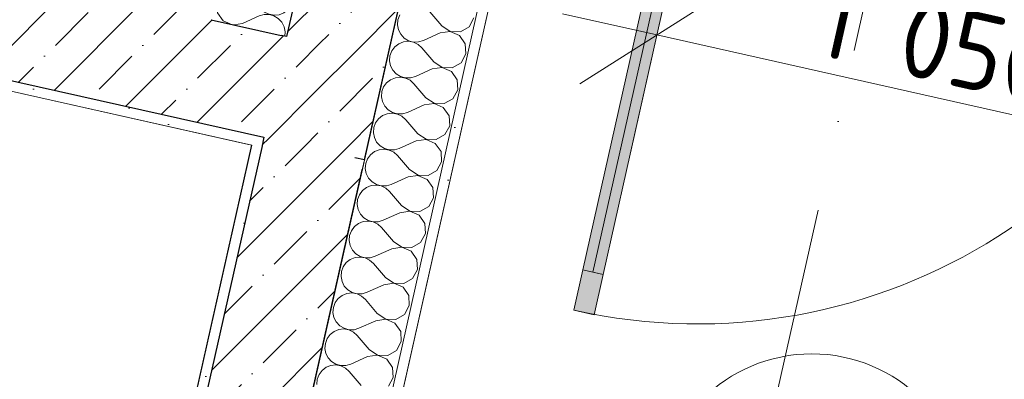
# Model space of a CAD drawing. Header units: millimetres. Extents: x -7145539 to 8272368, y 6117771 to 6337028.
# Tile 202 of 213: x -6866943 to -6865034, y 6149879 to 6150576. Entities that reach past the tile are written whole.
import ezdxf
from ezdxf.enums import TextEntityAlignment as Align

# ---------------------------------------------------------------- set-up
doc = ezdxf.new("R2010")
doc.units = ezdxf.units.MM
doc.header["$MEASUREMENT"] = 0
doc.linetypes.add('Штрихпунктирная', pattern=[670.277762, 352.777767, -176.388884, 0, -141.111112])
for name, color, linetype in [('S - квартира_помещение.АР', 7, 'Continuous'), ('S - МОП.АР', 7, 'Continuous'), ('АР-Стены_внешние_.АР', 7, 'Continuous'), ('АР-Стены_внутренние_пилоны.АР', 7, 'Continuous'), ('АР-Чертеж-Оси_Осевые размеры.АР', 7, 'Continuous'), ('АР-Чертеж-Размеры.АР', 7, 'Continuous')]:
    doc.layers.add(name, color=color, linetype=linetype)
for name, color, linetype, lineweight in [('АР-Стены_внешние_.АР_Ном._пера__1', 7, 'Continuous', 30), ('АР-Стены_внутренние_пилоны.АР_Ном._пера__1', 7, 'Continuous', 15), ('АР-Чертеж-Оси_Осевые размеры.АР_Ном._пера__120', 7, 'Continuous', 0), ('АР-Чертеж-Размеры.АР_Ном._пера__1', 7, 'Continuous', 0), ('Двери Archicad_Ном._пера__120', 7, 'Continuous', 0), ('Паспорта Зон Archicad_Ном._пера__1', 7, 'Continuous', 0)]:
    doc.layers.add(name, color=color, linetype=linetype, lineweight=lineweight)
doc.styles.add('РЎР“Р•РќР•Р\xa0Р\x98Р\xa0_РЎРўР\x98Р›Р¬_1', font='txt')
doc.styles.add('РЎР“Р•РќР•Р\xa0Р\x98Р\xa0_РЎРўР\x98Р›Р¬_2', font='GOTHIC.TTF')
doc.styles.add('РЎР“Р•РќР•Р\xa0Р\x98Р\xa0_РЎРўР\x98Р›Р¬_6', font='GOST_Common.ttf')
doc.dimstyles.new('СГЕНЕРИР_СТИЛЬ__12', dxfattribs={"dimtxt": 150, "dimasz": 142.5, "dimexe": 0.18, "dimexo": 0.0625, "dimgap": 0, "dimtad": 1, "dimdec": 0, "dimzin": 0, "dimdsep": 46, "dimtxsty": 'РЎР“Р•РќР•Р\xa0Р\x98Р\xa0_РЎРўР\x98Р›Р¬_6', "dimblk": 'ARROWHEAD_6', "dimblk1": 'ARROWHEAD_6', "dimblk2": 'ARROWHEAD_6', "dimcen": 0.09, "dimse1": 1, "dimse2": 1, "dimclrd": 7, "dimclre": 7, "dimclrt": 7, "dimazin": 0, "dimtfac": 1, "dimtdec": 4, "dimtmove": 0, "dimatfit": 3, "dimfxl": 1, "dimtolj": 1, "dimtzin": 0, "dimarcsym": 0})
doc.dimstyles.new('СГЕНЕРИР_СТИЛЬ__5', dxfattribs={"dimtxt": 150, "dimasz": 237.5, "dimexe": 0.18, "dimexo": 0.0625, "dimgap": 0, "dimtad": 1, "dimdec": 0, "dimzin": 0, "dimdsep": 46, "dimtxsty": 'РЎР“Р•РќР•Р\xa0Р\x98Р\xa0_РЎРўР\x98Р›Р¬_6', "dimblk": 'ARROWHEAD_6', "dimblk1": 'ARROWHEAD_6', "dimblk2": 'ARROWHEAD_6', "dimcen": 0.09, "dimse1": 1, "dimse2": 1, "dimclrd": 7, "dimclre": 7, "dimclrt": 7, "dimazin": 0, "dimtfac": 1, "dimtdec": 4, "dimtmove": 0, "dimatfit": 3, "dimfxl": 1, "dimtolj": 1, "dimtzin": 0, "dimarcsym": 0})
pattern_1 = [(45, (-6256761.35, 6562677.8), (-84.852814, 84.852814), []), (45, (-6256803.77, 6562720.22), (-84.852814, 84.852814), [90, -30, 0, -30])]
pattern_2 = [(45, (-6256761.35, 6563027.8), (-111.369318, 111.369318), [0, -105, 0, -157.5]), (110, (-6256411.35, 6563027.8), (148.001588, 53.868173), [0, -77, 0, -133])]

# ---------------------------------------------------------------- blocks, each defined once
blk = doc.blocks.new('Лестница_1_62_1', base_point=(-6865407.2, 6149628.6))
at = {"layer": 'Паспорта Зон Archicad_Ном._пера__1', "color": 7, "linetype": 'Continuous', "lineweight": 0}
blk.add_circle((-6865407.2, 6149628.6), 300, dxfattribs=at)
at = {"layer": 'Паспорта Зон Archicad_Ном._пера__1', "color": 7, "lineweight": 0, "style": 'РЎР“Р•РќР•Р\xa0Р\x98Р\xa0_РЎРўР\x98Р›Р¬_1'}
blk.add_attdef('ROOM_NUMBER', text='', height=250, rotation=347.3411, dxfattribs=at).set_placement((-6865407.2, 6149615.8), align=Align.MIDDLE_CENTER)
blk = doc.blocks.new('Стена_213_1', base_point=(-6866372.1, 6150326.4))
at = {"layer": 'АР-Стены_внутренние_пилоны.АР', "linetype": 'Continuous', "lineweight": 0, "true_color": 0x000000}
h = blk.add_hatch(dxfattribs=at)
h.set_pattern_fill('ШТУКАТУРКА__ГИПС_01_0001', color=18, style=0, pattern_type=2)
h.set_pattern_definition(pattern_2)
h.paths.add_polyline_path([(-6866493.6, 6150333.2), (-6866939.6, 6148347.4), (-6866916.1, 6148360.8), (-6866474.1, 6150328.8)])
h = blk.add_hatch(dxfattribs=at)
h.set_pattern_fill('ЖЕЛЕЗОБЕТОН__PROJECT__0001', color=18, style=0, pattern_type=2)
h.set_pattern_definition(pattern_1)
h.paths.add_polyline_path([(-6866469.7, 6150348.3), (-6866474.1, 6150328.8), (-6866279, 6150285), (-6866293.3, 6150308.7)])
h = blk.add_hatch(dxfattribs=at)
h.set_pattern_fill('ЖЕЛЕЗОБЕТОН__PROJECT__0001', color=18, style=0, pattern_type=2)
h.set_pattern_definition(pattern_1)
h.paths.add_polyline_path([(-6866474.1, 6150328.8), (-6866876.3, 6148538.2), (-6866681.1, 6148494.3), (-6866279, 6150285)])
at = {"layer": 'АР-Стены_внешние_.АР_Ном._пера__1', "color": 7, "linetype": 'Continuous', "lineweight": 30}
blk.add_line((-6866469.7, 6150348.3), (-6866474.1, 6150328.8), dxfattribs=at)
blk.add_point((-6866279, 6150285), dxfattribs=at)
at = {"layer": 'АР-Стены_внутренние_пилоны.АР_Ном._пера__1', "color": 7, "linetype": 'Continuous', "lineweight": 30}
blk.add_line((-6866474.1, 6150328.8), (-6866876.3, 6148538.2), dxfattribs=at)
at = {"layer": 'АР-Стены_внутренние_пилоны.АР_Ном._пера__1', "color": 7, "linetype": 'Continuous', "lineweight": 0, "flags": 128}
blk.add_lwpolyline([(-6866493.6, 6150333.2), (-6866939.6, 6148347.4)], dxfattribs=at)
at = {"layer": 'АР-Стены_внутренние_пилоны.АР_Ном._пера__1', "color": 7, "linetype": 'Continuous', "lineweight": 30, "flags": 128}
blk.add_lwpolyline([(-6866681.1, 6148494.3), (-6866279, 6150285)], dxfattribs=at)
blk = doc.blocks.new('*X865', base_point=(-6256761.3, 6562677.8))
at = {"layer": 'АР-Стены_внешние_.АР_Ном._пера__1', "color": 7, "linetype": 'Continuous', "lineweight": 0}
for p, q in [((-6866536.2, 6150696.2), (-6866545.5, 6150679)), ((-6866529.4, 6150700.1), (-6866536.2, 6150696.2)), ((-6866545.5, 6150679), (-6866544.4, 6150659.5)), ((-6866544.4, 6150659.5), (-6866533.3, 6150643.5)), ((-6866534.9, 6150636.2), (-6866551.8, 6150626.5)), ((-6866515.4, 6150635.5), (-6866534.9, 6150636.2)), ((-6866533.3, 6150643.5), (-6866515.3, 6150635.8)), ((-6866515.3, 6150635.8), (-6866496, 6150638.6)), ((-6866496, 6150638.6), (-6866493.1, 6150640)), ((-6866551.8, 6150626.5), (-6866561.2, 6150609.3)), ((-6866499.2, 6150624.7), (-6866515.4, 6150635.5)), ((-6866499.2, 6150624.7), (-6866476, 6150597.5)), ((-6866561.2, 6150609.3), (-6866560.1, 6150589.8)), ((-6866476, 6150597.5), (-6866468.6, 6150591)), ((-6866560.1, 6150589.8), (-6866548.9, 6150573.8)), ((-6866511.7, 6150568.9), (-6866479.1, 6150583.6)), ((-6866469.6, 6150586.3), (-6866479.1, 6150583.6)), ((-6866460.8, 6150586.4), (-6866469.6, 6150586.3)), ((-6866468.6, 6150591), (-6866461.5, 6150587.5)), ((-6866548.9, 6150573.8), (-6866535.5, 6150568.1)), ((-6866528.4, 6150566.5), (-6866511.7, 6150568.9))]:
    blk.add_line(p, q, dxfattribs=at)
blk = doc.blocks.new('*X868', base_point=(-6256761.3, 6562677.8))
at = {"layer": 'АР-Стены_внешние_.АР_Ном._пера__1', "color": 7, "linetype": 'Continuous', "lineweight": 0}
for p, q in [((-6866521.4, 6150718.6), (-6866517.6, 6150713.2)), ((-6866517.6, 6150713.2), (-6866499.7, 6150705.5)), ((-6866519.3, 6150705.9), (-6866529.4, 6150700.1)), ((-6866499.7, 6150705.2), (-6866519.3, 6150705.9)), ((-6866499.7, 6150705.5), (-6866480.4, 6150708.3)), ((-6866483.5, 6150694.4), (-6866499.7, 6150705.2)), ((-6866483.5, 6150694.4), (-6866460.3, 6150667.2)), ((-6866480.4, 6150708.3), (-6866478.8, 6150709.1)), ((-6866401.8, 6150673.3), (-6866398.3, 6150682.6)), ((-6866398.3, 6150682.6), (-6866397.6, 6150690.8)), ((-6866454, 6150656), (-6866463.4, 6150653.3)), ((-6866460.3, 6150667.2), (-6866453, 6150660.7)), ((-6866444.1, 6150656.1), (-6866454, 6150656)), ((-6866453, 6150660.7), (-6866444.1, 6150656.4)), ((-6866444.1, 6150656.4), (-6866434.4, 6150654.7)), ((-6866434.6, 6150653.5), (-6866444.1, 6150656.1)), ((-6866434.4, 6150654.7), (-6866424.6, 6150655.7)), ((-6866424.6, 6150655.7), (-6866415.4, 6150659.4)), ((-6866415.4, 6150659.4), (-6866407.6, 6150665.4)), ((-6866407.6, 6150665.4), (-6866401.8, 6150673.3)), ((-6866493.1, 6150640), (-6866463.4, 6150653.3)), ((-6866426.2, 6150648.4), (-6866434.6, 6150653.5)), ((-6866419.5, 6150641.1), (-6866426.2, 6150648.4)), ((-6866415, 6150632.4), (-6866419.5, 6150641.1)), ((-6866413.1, 6150622.7), (-6866415, 6150632.4)), ((-6866414, 6150612.9), (-6866413.1, 6150622.7)), ((-6866423.3, 6150595.7), (-6866417.4, 6150603.7)), ((-6866417.4, 6150603.7), (-6866414, 6150612.9)), ((-6866461.5, 6150587.5), (-6866459.7, 6150586.7)), ((-6866459.8, 6150586.4), (-6866460.8, 6150586.4)), ((-6866450.3, 6150583.8), (-6866459.8, 6150586.4)), ((-6866459.7, 6150586.7), (-6866450, 6150585)), ((-6866441.9, 6150578.7), (-6866450.3, 6150583.8)), ((-6866450, 6150585), (-6866440.2, 6150586)), ((-6866435.2, 6150571.5), (-6866441.9, 6150578.7)), ((-6866440.2, 6150586), (-6866431.1, 6150589.7)), ((-6866431.1, 6150589.7), (-6866423.3, 6150595.7)), ((-6866430.7, 6150562.7), (-6866435.2, 6150571.5)), ((-6866428.8, 6150553), (-6866430.7, 6150562.7)), ((-6866429.5, 6150544.3), (-6866428.8, 6150553))]:
    blk.add_line(p, q, dxfattribs=at)
blk = doc.blocks.new('Стена_223_1', base_point=(-6866219.9, 6151004.3))
at = {"layer": 'АР-Стены_внешние_.АР', "linetype": 'Continuous', "lineweight": 0, "true_color": 0x000000}
h = blk.add_hatch(dxfattribs=at)
h.set_pattern_fill('ЖЕЛЕЗОБЕТОН__PROJECT__0001', color=18, style=0, pattern_type=2)
h.set_pattern_definition(pattern_1)
h.paths.add_polyline_path([(-6866230.8, 6150499.6), (-6866126.7, 6150962.9), (-6866141, 6150986.6), (-6866317.5, 6151026.2), (-6866425.9, 6150543.4)])
h = blk.add_hatch(dxfattribs=at)
h.set_pattern_fill('ЖЕЛЕЗОБЕТОН__PROJECT__0001', color=18, style=0, pattern_type=2)
h.set_pattern_definition(pattern_1)
h.paths.add_polyline_path([(-6866274.6, 6150304.5), (-6866230.8, 6150499.6), (-6866425.9, 6150543.4), (-6866428.3, 6150532.6), (-6866293.3, 6150308.7)])
at = {"layer": 'АР-Стены_внешние_.АР_Ном._пера__1', "color": 7, "linetype": 'Continuous', "lineweight": 30}
for p, q in [((-6866317.5, 6151026.2), (-6866425.9, 6150543.4)), ((-6866572.2, 6150576.3), (-6866436.3, 6150545.8)), ((-6866425.9, 6150543.4), (-6866436.3, 6150545.8)), ((-6866274.6, 6150304.5), (-6866293.3, 6150308.7))]:
    blk.add_line(p, q, dxfattribs=at)
at = {"layer": 'АР-Стены_внешние_.АР_Ном._пера__1', "color": 7, "linetype": 'Continuous', "lineweight": 30, "flags": 128}
blk.add_lwpolyline([(-6866274.6, 6150304.5), (-6866126.7, 6150962.9)], dxfattribs=at)
at = {"layer": 'АР-Стены_внешние_.АР', "color": 7, "lineweight": 0}
for name in ['*X868', '*X865']:
    blk.add_blockref(name, (-6256761.3, 6562677.8), dxfattribs=at)
blk = doc.blocks.new('Металлическая Дверь 23[55]_1', base_point=(-6256761.3, 6562677.8))
at = {"layer": 'Двери Archicad_Ном._пера__120', "linetype": 'Continuous', "lineweight": 0, "true_color": 0xffffff}
for points in [[(-6865851.2, 6150091.3), (-6865831.7, 6150086.9), (-6865627.8, 6150994.3), (-6865647.4, 6150998.7)], [(-6865831.7, 6150086.9), (-6865812.1, 6150082.5), (-6865608.3, 6150989.9), (-6865627.8, 6150994.3)], [(-6865868.7, 6150013.2), (-6865829.7, 6150004.5), (-6865812.1, 6150082.5), (-6865851.2, 6150091.3)]]:
    blk.add_hatch(color=7, dxfattribs=at).paths.add_polyline_path(points)
at = {"layer": 'Двери Archicad_Ном._пера__120', "color": 7, "linetype": 'Continuous', "lineweight": 0}
for p, q in [((-6865831.7, 6150086.9), (-6865627.8, 6150994.3)), ((-6865868.7, 6150013.2), (-6865851.2, 6150091.3)), ((-6865851.2, 6150091.3), (-6865812.1, 6150082.5)), ((-6865812.1, 6150082.5), (-6865829.7, 6150004.5)), ((-6865829.7, 6150004.5), (-6865868.7, 6150013.2))]:
    blk.add_line(p, q, dxfattribs=at)
at = {"layer": 'Двери Archicad_Ном._пера__120', "color": 7, "linetype": 'Continuous', "lineweight": 0, "flags": 128}
for points in [[(-6865851.2, 6150091.3), (-6865647.4, 6150998.7), (-6865627.8, 6150994.3), (-6865831.7, 6150086.9)], [(-6865831.7, 6150086.9), (-6865627.8, 6150994.3), (-6865608.3, 6150989.9), (-6865812.1, 6150082.5)]]:
    blk.add_lwpolyline(points, close=True, dxfattribs=at)
at = {"layer": 'Двери Archicad_Ном._пера__120', "color": 7, "linetype": 'Continuous', "lineweight": 0}
blk.add_arc((-6865629.8, 6151076.8), 1090, 257.3408, 347.3408, dxfattribs=at)
blk = doc.blocks.new('Стена_318_1', base_point=(-6866219.9, 6151004.3))
at = {"layer": 'Двери Archicad_Ном._пера__120', "color": 7, "linetype": 'Continuous', "lineweight": 0}
blk.add_blockref('Металлическая Дверь 23[55]_1', (-6256761.3, 6562677.8), dxfattribs=at)
blk = doc.blocks.new('Стена_333_1', base_point=(-6867855.7, 6150659.6))
at = {"layer": 'АР-Стены_внешние_.АР', "linetype": 'Continuous', "lineweight": 0, "true_color": 0x000000}
h = blk.add_hatch(dxfattribs=at)
h.set_pattern_fill('ЖЕЛЕЗОБЕТОН__PROJECT__0001', color=18, style=0, pattern_type=2)
h.set_pattern_definition(pattern_1)
h.paths.add_polyline_path([(-6866428.3, 6150532.6), (-6866436.3, 6150545.8), (-6867811.8, 6150854.7), (-6867855.7, 6150659.6), (-6866469.7, 6150348.3)])
h = blk.add_hatch(dxfattribs=at)
h.set_pattern_fill('ШТУКАТУРКА__ГИПС_01_0001', color=18, style=0, pattern_type=2)
h.set_pattern_definition(pattern_2)
h.paths.add_polyline_path([(-6866489.2, 6150352.7), (-6867855.7, 6150659.6), (-6867860.1, 6150640.1), (-6866493.6, 6150333.2)])
h = blk.add_hatch(dxfattribs=at)
h.set_pattern_fill('ЖЕЛЕЗОБЕТОН__PROJECT__0001', color=18, style=0, pattern_type=2)
h.set_pattern_definition(pattern_1)
h.paths.add_polyline_path([(-6866436.3, 6150545.8), (-6866428.3, 6150532.6), (-6866425.9, 6150543.4)])
h = blk.add_hatch(dxfattribs=at)
h.set_pattern_fill('ЖЕЛЕЗОБЕТОН__PROJECT__0001', color=18, style=0, pattern_type=2)
h.set_pattern_definition(pattern_1)
h.paths.add_polyline_path([(-6866469.7, 6150348.3), (-6866293.3, 6150308.7), (-6866428.3, 6150532.6)])
h = blk.add_hatch(dxfattribs=at)
h.set_pattern_fill('ШТУКАТУРКА__ГИПС_01_0001', color=18, style=0, pattern_type=2)
h.set_pattern_definition(pattern_2)
h.paths.add_polyline_path([(-6866493.6, 6150333.2), (-6866474.1, 6150328.8), (-6866469.7, 6150348.3), (-6866489.2, 6150352.7)])
h = blk.add_hatch(dxfattribs=at)
h.set_pattern_fill('ШТУКАТУРКА__ГИПС_01_0001', color=18, style=0, pattern_type=2)
h.set_pattern_definition(pattern_2)
h.paths.add_polyline_path([(-6866274.6, 6150304.5), (-6866293.3, 6150308.7), (-6866279, 6150285)])
at = {"layer": 'АР-Стены_внешние_.АР_Ном._пера__1', "color": 7, "linetype": 'Continuous', "lineweight": 30}
for p, q in [((-6867855.7, 6150659.6), (-6866469.7, 6150348.3)), ((-6866572.2, 6150576.3), (-6866436.3, 6150545.8)), ((-6866425.9, 6150543.4), (-6866436.3, 6150545.8)), ((-6866469.7, 6150348.3), (-6866474.1, 6150328.8)), ((-6866274.6, 6150304.5), (-6866293.3, 6150308.7))]:
    blk.add_line(p, q, dxfattribs=at)
at = {"layer": 'АР-Стены_внешние_.АР_Ном._пера__1', "color": 7, "linetype": 'Continuous', "lineweight": 0, "flags": 128}
for points in [[(-6867860.1, 6150640.1), (-6866493.6, 6150333.2)], [(-6866279, 6150285), (-6866274.6, 6150304.5)]]:
    blk.add_lwpolyline(points, dxfattribs=at)
at = {"layer": 'АР-Стены_внешние_.АР_Ном._пера__1', "color": 7, "linetype": 'Continuous', "lineweight": 30}
blk.add_point((-6866279, 6150285), dxfattribs=at)
blk = doc.blocks.new('Стандартный Маркер Сетки[134]_1', base_point=(-6865253.2, 6150838.4))
at = {"layer": 'АР-Чертеж-Оси_Осевые размеры.АР_Ном._пера__120', "color": 7, "linetype": 'Штрихпунктирная', "lineweight": 0}
blk.add_line((-6865472.3, 6149862.7), (-6865253.2, 6150838.4), dxfattribs=at)
at = {"layer": 'АР-Чертеж-Оси_Осевые размеры.АР_Ном._пера__120', "color": 7, "lineweight": 0, "style": 'РЎР“Р•РќР•Р\xa0Р\x98Р\xa0_РЎРўР\x98Р›Р¬_2'}
blk.add_attdef('AC_MarkerText_1', text='', height=350, rotation=347.3417, dxfattribs=at).set_placement((-6870293.6, 6128265.8), align=Align.TOP_CENTER)
blk = doc.blocks.new('Стандартный Маркер Сетки[189]_1', base_point=(-6865253.2, 6150838.4))
at = {"layer": 'АР-Чертеж-Оси_Осевые размеры.АР_Ном._пера__120', "color": 7, "linetype": 'Штрихпунктирная', "lineweight": 0}
blk.add_line((-6865472.3, 6149862.7), (-6865253.2, 6150838.4), dxfattribs=at)
at = {"layer": 'АР-Чертеж-Оси_Осевые размеры.АР_Ном._пера__120', "color": 7, "lineweight": 0, "style": 'РЎР“Р•РќР•Р\xa0Р\x98Р\xa0_РЎРўР\x98Р›Р¬_2'}
blk.add_attdef('AC_MarkerText_1', text='', height=350, rotation=347.3417, dxfattribs=at).set_placement((-6870293.6, 6128265.8), align=Align.TOP_CENTER)
blk = doc.blocks.new('*D1154', base_point=(-6256761.3, 6562677.8))
at = {"layer": 'АР-Чертеж-Размеры.АР_Ном._пера__1', "color": 7, "linetype": 'Continuous', "lineweight": 0, "transparency": 16777216}
for p, q in [((-6869835.7, 6149601.5), (-6869733, 6150058.9)), ((-6869635, 6149924.8), (-6869933.7, 6149735.6)), ((-6869967.3, 6149871.3), (-6869784.3, 6149830.2)), ((-6869784.3, 6149830.2), (-6866759.2, 6149150.8)), ((-6866810.6, 6148922.1), (-6866707.9, 6149379.4)), ((-6866908.6, 6149056.2), (-6866609.9, 6149245.3)), ((-6866759.2, 6149150.8), (-6866576.3, 6149109.7))]:
    blk.add_line(p, q, dxfattribs=at)
at = {"layer": 'АР-Чертеж-Размеры.АР_Ном._пера__1', "color": 7, "lineweight": 0, "transparency": 16777216, "insert": (-6868483.1, 6149568.7), "char_height": 150, "attachment_point": 7, "rotation": 347.3417, "style": 'РЎР“Р•РќР•Р\xa0Р\x98Р\xa0_РЎРўР\x98Р›Р¬_6'}
blk.add_mtext('\\A1;{\\pql;\\fGOST Common|b0|i0|c204|p0;\\W1.000000;3\xa0100}', dxfattribs=at)
blk = doc.blocks.new('ARROWHEAD_6')
at = {"color": 0, "linetype": 'Continuous', "lineweight": 0}
for p, q in [((-0.5, -0.5), (0.5, 0.5)), ((0, 0), (-1, 0))]:
    blk.add_line(p, q, dxfattribs=at)
blk = doc.blocks.new('*D1166', base_point=(-6256761.3, 6562677.8))
at = {"layer": 'АР-Чертеж-Размеры.АР_Ном._пера__1', "color": 7, "linetype": 'Continuous', "lineweight": 0, "transparency": 16777216}
for p, q in [((-6862211.1, 6151987), (-6862252.2, 6151804.1)), ((-6862157.6, 6151654.7), (-6862346.8, 6151953.4)), ((-6862480.9, 6151855.4), (-6862023.5, 6151752.7)), ((-6862252.2, 6151804.1), (-6862515.2, 6150633.1)), ((-6862609.8, 6150782.4), (-6862420.6, 6150483.7)), ((-6862743.9, 6150684.4), (-6862286.5, 6150581.7)), ((-6862515.2, 6150633.1), (-6862556.3, 6150450.1))]:
    blk.add_line(p, q, dxfattribs=at)
at = {"layer": 'АР-Чертеж-Размеры.АР_Ном._пера__1', "color": 7, "lineweight": 0, "transparency": 16777216, "insert": (-6862461.9, 6151007.3), "char_height": 150, "attachment_point": 7, "rotation": 77.3404, "style": 'РЎР“Р•РќР•Р\xa0Р\x98Р\xa0_РЎРўР\x98Р›Р¬_6'}
blk.add_mtext('\\A1;{\\pql;\\fGOST Common|b0|i0|c204|p0;\\W1.000000;1\xa0200}', dxfattribs=at)
blk = doc.blocks.new('*D1292', base_point=(-6256761.3, 6562677.8))
at = {"layer": 'АР-Чертеж-Размеры.АР_Ном._пера__1', "color": 7, "linetype": 'Continuous', "lineweight": 0, "transparency": 16777216}
for p, q in [((-6865759.2, 6150317.9), (-6865656.5, 6150775.2)), ((-6865558.5, 6150641.1), (-6865857.2, 6150452)), ((-6865890.8, 6150587.7), (-6865707.8, 6150546.6)), ((-6865707.8, 6150546.6), (-6864683.4, 6150316.5)), ((-6864734.7, 6150087.8), (-6864632, 6150545.1)), ((-6864832.7, 6150221.9), (-6864534, 6150411)), ((-6864683.4, 6150316.5), (-6864500.4, 6150275.4))]:
    blk.add_line(p, q, dxfattribs=at)
at = {"layer": 'АР-Чертеж-Размеры.АР_Ном._пера__1', "color": 7, "lineweight": 0, "transparency": 16777216, "insert": (-6865406.9, 6150509.7), "char_height": 150, "attachment_point": 7, "rotation": 347.3417, "style": 'РЎР“Р•РќР•Р\xa0Р\x98Р\xa0_РЎРўР\x98Р›Р¬_6'}
blk.add_mtext('\\A1;{\\pql;\\fGOST Common|b0|i0|c204|p0;\\W1.000000;1\xa0050}', dxfattribs=at)
blk = doc.blocks.new('*D1295', base_point=(-6256761.3, 6562677.8))
at = {"layer": 'АР-Чертеж-Размеры.АР_Ном._пера__1', "color": 7, "linetype": 'Continuous', "lineweight": 0, "transparency": 16777216}
for p, q in [((-6866094.2, 6152248.7), (-6866032.6, 6152523.1)), ((-6865973.8, 6152442.6), (-6866153, 6152329.2)), ((-6866173.2, 6152410.6), (-6866063.4, 6152385.9)), ((-6866063.4, 6152385.9), (-6857526.9, 6150468.7)), ((-6857557.7, 6150331.5), (-6857496.1, 6150605.9)), ((-6857616.5, 6150412), (-6857437.3, 6150525.4)), ((-6857526.9, 6150468.7), (-6857417.1, 6150444))]:
    blk.add_line(p, q, dxfattribs=at)
at = {"layer": 'АР-Чертеж-Размеры.АР_Ном._пера__1', "color": 7, "lineweight": 0, "transparency": 16777216, "insert": (-6862028.6, 6151510.5), "char_height": 150, "attachment_point": 7, "rotation": 347.3421, "style": 'РЎР“Р•РќР•Р\xa0Р\x98Р\xa0_РЎРўР\x98Р›Р¬_6'}
blk.add_mtext('\\A1;{\\pql;\\fGOST Common|b0|i0|c204|p0;\\W1.000000;8\xa0749}', dxfattribs=at)
blk = doc.blocks.new('*X1327', base_point=(-6256761.3, 6562677.8))
at = {"layer": 'АР-Стены_внутренние_пилоны.АР_Ном._пера__1', "color": 7, "linetype": 'Continuous', "lineweight": 0}
for p, q in [((-6866206.4, 6150585.5), (-6866209.9, 6150576.2)), ((-6866124.7, 6150564.4), (-6866147.8, 6150591.6)), ((-6866072, 6150562.6), (-6866062.7, 6150579.8)), ((-6866209.9, 6150576.2), (-6866210.7, 6150566.4)), ((-6866210.7, 6150566.4), (-6866208.8, 6150556.7)), ((-6866124.7, 6150564.4), (-6866108.4, 6150553.6)), ((-6866088.9, 6150552.9), (-6866072, 6150562.6)), ((-6866208.8, 6150556.7), (-6866204.3, 6150548)), ((-6866204.3, 6150548), (-6866197.6, 6150540.7)), ((-6866197.6, 6150540.7), (-6866189.2, 6150535.6)), ((-6866127.8, 6150550.5), (-6866160.4, 6150535.8)), ((-6866108.5, 6150553.3), (-6866127.8, 6150550.5)), ((-6866090.6, 6150545.6), (-6866108.5, 6150553.3)), ((-6866108.4, 6150553.6), (-6866088.9, 6150552.9)), ((-6866079.4, 6150529.6), (-6866090.6, 6150545.6)), ((-6866216.2, 6150523.7), (-6866222, 6150515.8)), ((-6866208.4, 6150529.7), (-6866216.2, 6150523.7)), ((-6866199.3, 6150533.4), (-6866208.4, 6150529.7)), ((-6866189.5, 6150534.4), (-6866199.3, 6150533.4)), ((-6866179.7, 6150532.7), (-6866189.5, 6150534.4)), ((-6866189.2, 6150535.6), (-6866179.7, 6150533)), ((-6866179.7, 6150533), (-6866169.8, 6150533.1)), ((-6866170.9, 6150528.4), (-6866179.7, 6150532.7)), ((-6866163.5, 6150521.9), (-6866170.9, 6150528.4)), ((-6866169.8, 6150533.1), (-6866160.4, 6150535.8)), ((-6866140.3, 6150494.7), (-6866163.5, 6150521.9)), ((-6866078.3, 6150510.1), (-6866079.4, 6150529.6)), ((-6866225.5, 6150506.5), (-6866226.3, 6150496.7)), ((-6866222, 6150515.8), (-6866225.5, 6150506.5)), ((-6866087.6, 6150492.9), (-6866078.3, 6150510.1)), ((-6866226.3, 6150496.7), (-6866224.4, 6150487.1)), ((-6866224.4, 6150487.1), (-6866220, 6150478.3)), ((-6866124.1, 6150483.6), (-6866143.4, 6150480.8)), ((-6866140.3, 6150494.7), (-6866124.1, 6150483.9)), ((-6866124.1, 6150483.9), (-6866104.6, 6150483.2)), ((-6866106.2, 6150475.9), (-6866124.1, 6150483.6)), ((-6866104.6, 6150483.2), (-6866087.6, 6150492.9)), ((-6866220, 6150478.3), (-6866213.3, 6150471.1)), ((-6866205.1, 6150464.7), (-6866214.9, 6150463.7)), ((-6866213.3, 6150471.1), (-6866204.8, 6150465.9)), ((-6866195.4, 6150463), (-6866205.1, 6150464.7)), ((-6866204.8, 6150465.9), (-6866195.3, 6150463.3)), ((-6866185.5, 6150463.4), (-6866176, 6150466.1)), ((-6866143.4, 6150480.8), (-6866176, 6150466.1)), ((-6866095, 6150459.9), (-6866106.2, 6150475.9)), ((-6866237.7, 6150446.1), (-6866241.2, 6150436.9)), ((-6866231.8, 6150454), (-6866237.7, 6150446.1)), ((-6866224.1, 6150460), (-6866231.8, 6150454)), ((-6866214.9, 6150463.7), (-6866224.1, 6150460)), ((-6866186.5, 6150458.8), (-6866195.4, 6150463)), ((-6866195.3, 6150463.3), (-6866185.5, 6150463.4)), ((-6866179.2, 6150452.2), (-6866186.5, 6150458.8)), ((-6866156, 6150425), (-6866179.2, 6150452.2)), ((-6866094, 6150440.4), (-6866095, 6150459.9)), ((-6866241.2, 6150436.9), (-6866242, 6150427)), ((-6866242, 6150427), (-6866240.1, 6150417.4)), ((-6866103.3, 6150423.2), (-6866094, 6150440.4)), ((-6866240.1, 6150417.4), (-6866235.6, 6150408.6)), ((-6866235.6, 6150408.6), (-6866228.9, 6150401.4)), ((-6866159.1, 6150411.1), (-6866191.7, 6150396.5)), ((-6866139.8, 6150413.9), (-6866159.1, 6150411.1)), ((-6866156, 6150425), (-6866139.7, 6150414.2)), ((-6866121.9, 6150406.2), (-6866139.8, 6150413.9)), ((-6866139.7, 6150414.2), (-6866120.2, 6150413.6)), ((-6866120.2, 6150413.6), (-6866103.3, 6150423.2)), ((-6866239.7, 6150390.3), (-6866247.5, 6150384.3)), ((-6866230.6, 6150394), (-6866239.7, 6150390.3)), ((-6866220.8, 6150395), (-6866230.6, 6150394)), ((-6866228.9, 6150401.4), (-6866220.5, 6150396.2)), ((-6866211.1, 6150393.3), (-6866220.8, 6150395)), ((-6866220.5, 6150396.2), (-6866211, 6150393.6)), ((-6866202.2, 6150389.1), (-6866211.1, 6150393.3)), ((-6866211, 6150393.6), (-6866201.1, 6150393.7)), ((-6866194.8, 6150382.5), (-6866202.2, 6150389.1)), ((-6866201.1, 6150393.7), (-6866191.7, 6150396.5)), ((-6866110.7, 6150390.2), (-6866121.9, 6150406.2)), ((-6866109.6, 6150370.7), (-6866110.7, 6150390.2)), ((-6866253.4, 6150376.4), (-6866256.8, 6150367.2)), ((-6866247.5, 6150384.3), (-6866253.4, 6150376.4)), ((-6866171.6, 6150355.3), (-6866194.8, 6150382.5)), ((-6866118.9, 6150353.6), (-6866109.6, 6150370.7)), ((-6866256.8, 6150367.2), (-6866257.6, 6150357.3)), ((-6866257.6, 6150357.3), (-6866255.7, 6150347.7)), ((-6866171.6, 6150355.3), (-6866155.4, 6150344.5)), ((-6866135.9, 6150343.9), (-6866118.9, 6150353.6)), ((-6866255.7, 6150347.7), (-6866251.3, 6150338.9)), ((-6866251.3, 6150338.9), (-6866244.6, 6150331.7)), ((-6866244.6, 6150331.7), (-6866236.1, 6150326.5)), ((-6866174.8, 6150341.4), (-6866207.3, 6150326.8)), ((-6866155.4, 6150344.2), (-6866174.8, 6150341.4)), ((-6866155.4, 6150344.5), (-6866135.9, 6150343.9)), ((-6866137.5, 6150336.5), (-6866155.4, 6150344.2)), ((-6866126.4, 6150320.5), (-6866137.5, 6150336.5)), ((-6866263.2, 6150314.6), (-6866269, 6150306.7)), ((-6866255.4, 6150320.6), (-6866263.2, 6150314.6)), ((-6866246.2, 6150324.3), (-6866255.4, 6150320.6)), ((-6866236.4, 6150325.3), (-6866246.2, 6150324.3)), ((-6866226.7, 6150323.6), (-6866236.4, 6150325.3)), ((-6866236.1, 6150326.5), (-6866226.6, 6150323.9)), ((-6866217.8, 6150319.4), (-6866226.7, 6150323.6)), ((-6866226.6, 6150323.9), (-6866216.8, 6150324)), ((-6866210.5, 6150312.8), (-6866217.8, 6150319.4)), ((-6866216.8, 6150324), (-6866207.3, 6150326.8)), ((-6866187.3, 6150285.7), (-6866210.5, 6150312.8)), ((-6866125.3, 6150301), (-6866126.4, 6150320.5)), ((-6866272.5, 6150297.5), (-6866273.3, 6150287.6)), ((-6866269, 6150306.7), (-6866272.5, 6150297.5)), ((-6866134.6, 6150283.9), (-6866125.3, 6150301)), ((-6866273.3, 6150287.6), (-6866271.4, 6150278)), ((-6866271.4, 6150278), (-6866266.9, 6150269.2)), ((-6866171.1, 6150274.6), (-6866190.4, 6150271.7)), ((-6866187.3, 6150285.7), (-6866171, 6150274.8)), ((-6866153.2, 6150266.8), (-6866171.1, 6150274.6)), ((-6866171, 6150274.8), (-6866151.5, 6150274.2)), ((-6866151.5, 6150274.2), (-6866134.6, 6150283.9)), ((-6866261.9, 6150254.6), (-6866271, 6150251)), ((-6866266.9, 6150269.2), (-6866260.2, 6150262)), ((-6866252.1, 6150255.6), (-6866261.9, 6150254.6)), ((-6866260.2, 6150262), (-6866251.8, 6150256.9)), ((-6866242.4, 6150254), (-6866252.1, 6150255.6)), ((-6866251.8, 6150256.9), (-6866242.3, 6150254.2)), ((-6866233.5, 6150249.7), (-6866242.4, 6150254)), ((-6866242.3, 6150254.2), (-6866232.4, 6150254.3)), ((-6866232.4, 6150254.3), (-6866223, 6150257.1)), ((-6866190.4, 6150271.7), (-6866223, 6150257.1)), ((-6866142, 6150250.8), (-6866153.2, 6150266.8)), ((-6866284.7, 6150237), (-6866288.1, 6150227.8)), ((-6866278.8, 6150244.9), (-6866284.7, 6150237)), ((-6866271, 6150251), (-6866278.8, 6150244.9)), ((-6866226.1, 6150243.1), (-6866233.5, 6150249.7)), ((-6866202.9, 6150216), (-6866226.1, 6150243.1)), ((-6866140.9, 6150231.3), (-6866142, 6150250.8)), ((-6866288.1, 6150227.8), (-6866288.9, 6150218)), ((-6866288.9, 6150218), (-6866287, 6150208.3)), ((-6866202.9, 6150216), (-6866186.7, 6150205.1)), ((-6866150.2, 6150214.2), (-6866140.9, 6150231.3)), ((-6866287, 6150208.3), (-6866282.6, 6150199.5)), ((-6866282.6, 6150199.5), (-6866275.9, 6150192.3)), ((-6866206.1, 6150202), (-6866238.6, 6150187.4)), ((-6866186.8, 6150204.9), (-6866206.1, 6150202)), ((-6866168.8, 6150197.1), (-6866186.8, 6150204.9)), ((-6866186.7, 6150205.1), (-6866167.2, 6150204.5)), ((-6866157.7, 6150181.1), (-6866168.8, 6150197.1)), ((-6866167.2, 6150204.5), (-6866150.2, 6150214.2)), ((-6866286.7, 6150181.3), (-6866294.5, 6150175.2)), ((-6866277.5, 6150184.9), (-6866286.7, 6150181.3)), ((-6866267.7, 6150186), (-6866277.5, 6150184.9)), ((-6866275.9, 6150192.3), (-6866267.4, 6150187.2)), ((-6866258, 6150184.3), (-6866267.7, 6150186)), ((-6866267.4, 6150187.2), (-6866257.9, 6150184.5)), ((-6866249.1, 6150180), (-6866258, 6150184.3)), ((-6866257.9, 6150184.5), (-6866248.1, 6150184.6)), ((-6866241.8, 6150173.4), (-6866249.1, 6150180)), ((-6866248.1, 6150184.6), (-6866238.6, 6150187.4)), ((-6866156.6, 6150161.6), (-6866157.7, 6150181.1)), ((-6866300.3, 6150167.3), (-6866303.8, 6150158.1)), ((-6866294.5, 6150175.2), (-6866300.3, 6150167.3)), ((-6866218.6, 6150146.3), (-6866241.8, 6150173.4)), ((-6866165.9, 6150144.5), (-6866156.6, 6150161.6)), ((-6866303.8, 6150158.1), (-6866304.6, 6150148.3)), ((-6866304.6, 6150148.3), (-6866302.7, 6150138.6)), ((-6866218.6, 6150146.3), (-6866202.3, 6150135.4)), ((-6866182.8, 6150134.8), (-6866165.9, 6150144.5)), ((-6866302.7, 6150138.6), (-6866298.2, 6150129.8)), ((-6866298.2, 6150129.8), (-6866291.5, 6150122.6)), ((-6866291.5, 6150122.6), (-6866283.1, 6150117.5)), ((-6866221.7, 6150132.3), (-6866254.3, 6150117.7)), ((-6866202.4, 6150135.2), (-6866221.7, 6150132.3)), ((-6866184.5, 6150127.4), (-6866202.4, 6150135.2)), ((-6866202.3, 6150135.4), (-6866182.8, 6150134.8)), ((-6866173.3, 6150111.4), (-6866184.5, 6150127.4)), ((-6866310.1, 6150105.5), (-6866316, 6150097.6)), ((-6866302.3, 6150111.6), (-6866310.1, 6150105.5)), ((-6866293.2, 6150115.2), (-6866302.3, 6150111.6)), ((-6866283.4, 6150116.3), (-6866293.2, 6150115.2)), ((-6866273.7, 6150114.6), (-6866283.4, 6150116.3)), ((-6866283.1, 6150117.5), (-6866273.6, 6150114.8)), ((-6866264.8, 6150110.3), (-6866273.7, 6150114.6)), ((-6866273.6, 6150114.8), (-6866263.7, 6150114.9)), ((-6866257.4, 6150103.7), (-6866264.8, 6150110.3)), ((-6866263.7, 6150114.9), (-6866254.3, 6150117.7)), ((-6866234.2, 6150076.6), (-6866257.4, 6150103.7)), ((-6866172.2, 6150091.9), (-6866173.3, 6150111.4)), ((-6866319.4, 6150088.4), (-6866320.2, 6150078.6)), ((-6866316, 6150097.6), (-6866319.4, 6150088.4)), ((-6866181.5, 6150074.8), (-6866172.2, 6150091.9)), ((-6866320.2, 6150078.6), (-6866318.3, 6150068.9)), ((-6866318.3, 6150068.9), (-6866313.9, 6150060.1)), ((-6866218.1, 6150065.5), (-6866237.4, 6150062.6)), ((-6866234.2, 6150076.6), (-6866218, 6150065.8)), ((-6866200.1, 6150057.7), (-6866218.1, 6150065.5)), ((-6866218, 6150065.8), (-6866198.5, 6150065.1)), ((-6866198.5, 6150065.1), (-6866181.5, 6150074.8)), ((-6866308.8, 6150045.5), (-6866318, 6150041.9)), ((-6866313.9, 6150060.1), (-6866307.2, 6150052.9)), ((-6866299, 6150046.6), (-6866308.8, 6150045.5)), ((-6866307.2, 6150052.9), (-6866298.8, 6150047.8)), ((-6866289.3, 6150044.9), (-6866299, 6150046.6)), ((-6866298.8, 6150047.8), (-6866289.3, 6150045.2)), ((-6866289.3, 6150045.2), (-6866279.4, 6150045.2)), ((-6866280.4, 6150040.6), (-6866289.3, 6150044.9)), ((-6866279.4, 6150045.2), (-6866269.9, 6150048)), ((-6866237.4, 6150062.6), (-6866269.9, 6150048)), ((-6866189, 6150041.7), (-6866200.1, 6150057.7)), ((-6866331.6, 6150027.9), (-6866335.1, 6150018.7)), ((-6866325.8, 6150035.9), (-6866331.6, 6150027.9)), ((-6866318, 6150041.9), (-6866325.8, 6150035.9)), ((-6866273.1, 6150034.1), (-6866280.4, 6150040.6)), ((-6866249.9, 6150006.9), (-6866273.1, 6150034.1)), ((-6866187.9, 6150022.2), (-6866189, 6150041.7)), ((-6866335.1, 6150018.7), (-6866335.9, 6150008.9)), ((-6866335.9, 6150008.9), (-6866334, 6149999.2)), ((-6866249.9, 6150006.9), (-6866233.6, 6149996.1)), ((-6866197.2, 6150005.1), (-6866187.9, 6150022.2)), ((-6866334, 6149999.2), (-6866329.5, 6149990.4)), ((-6866329.5, 6149990.4), (-6866322.8, 6149983.2)), ((-6866253, 6149992.9), (-6866285.6, 6149978.3)), ((-6866233.7, 6149995.8), (-6866253, 6149992.9)), ((-6866215.8, 6149988), (-6866233.7, 6149995.8)), ((-6866233.6, 6149996.1), (-6866214.1, 6149995.4)), ((-6866204.6, 6149972), (-6866215.8, 6149988)), ((-6866214.1, 6149995.4), (-6866197.2, 6150005.1)), ((-6866333.6, 6149972.2), (-6866341.4, 6149966.2)), ((-6866324.5, 6149975.8), (-6866333.6, 6149972.2)), ((-6866314.7, 6149976.9), (-6866324.5, 6149975.8)), ((-6866322.8, 6149983.2), (-6866314.4, 6149978.1)), ((-6866305, 6149975.2), (-6866314.7, 6149976.9)), ((-6866314.4, 6149978.1), (-6866304.9, 6149975.5)), ((-6866296.1, 6149970.9), (-6866305, 6149975.2)), ((-6866304.9, 6149975.5), (-6866295.1, 6149975.5)), ((-6866288.7, 6149964.4), (-6866296.1, 6149970.9)), ((-6866295.1, 6149975.5), (-6866285.6, 6149978.3)), ((-6866203.5, 6149952.5), (-6866204.6, 6149972)), ((-6866350.7, 6149949), (-6866351.6, 6149939.2)), ((-6866347.3, 6149958.2), (-6866350.7, 6149949)), ((-6866341.4, 6149966.2), (-6866347.3, 6149958.2)), ((-6866265.5, 6149937.2), (-6866288.7, 6149964.4)), ((-6866212.8, 6149935.4), (-6866203.5, 6149952.5)), ((-6866351.6, 6149939.2), (-6866349.7, 6149929.5)), ((-6866349.7, 6149929.5), (-6866345.2, 6149920.7)), ((-6866265.5, 6149937.2), (-6866249.3, 6149926.4)), ((-6866229.8, 6149925.7), (-6866212.8, 6149935.4)), ((-6866345.2, 6149920.7), (-6866338.5, 6149913.5)), ((-6866338.5, 6149913.5), (-6866330.1, 6149908.4)), ((-6866268.7, 6149923.3), (-6866301.2, 6149908.6)), ((-6866249.4, 6149926.1), (-6866268.7, 6149923.3)), ((-6866231.4, 6149918.3), (-6866249.4, 6149926.1)), ((-6866249.3, 6149926.4), (-6866229.8, 6149925.7)), ((-6866220.3, 6149902.3), (-6866231.4, 6149918.3)), ((-6866357.1, 6149896.5), (-6866362.9, 6149888.5)), ((-6866349.3, 6149902.5), (-6866357.1, 6149896.5)), ((-6866340.1, 6149906.2), (-6866349.3, 6149902.5)), ((-6866330.3, 6149907.2), (-6866340.1, 6149906.2)), ((-6866320.6, 6149905.5), (-6866330.3, 6149907.2)), ((-6866330.1, 6149908.4), (-6866320.6, 6149905.8)), ((-6866320.6, 6149905.8), (-6866310.7, 6149905.8)), ((-6866311.7, 6149901.2), (-6866320.6, 6149905.5)), ((-6866304.4, 6149894.7), (-6866311.7, 6149901.2)), ((-6866310.7, 6149905.8), (-6866301.2, 6149908.6)), ((-6866281.2, 6149867.5), (-6866304.4, 6149894.7)), ((-6866219.2, 6149882.9), (-6866220.3, 6149902.3)), ((-6866366.4, 6149879.3), (-6866367.2, 6149869.5)), ((-6866362.9, 6149888.5), (-6866366.4, 6149879.3)), ((-6866228.5, 6149865.7), (-6866219.2, 6149882.9))]:
    blk.add_line(p, q, dxfattribs=at)
blk = doc.blocks.new('Стена_354_1', base_point=(-6866681.1, 6148494.3))
at = {"layer": 'АР-Стены_внутренние_пилоны.АР', "linetype": 'Continuous', "lineweight": 0, "true_color": 0x000000}
h = blk.add_hatch(dxfattribs=at)
h.set_pattern_fill('ШТУКАТУРКА__ГИПС_01_0001', color=18, style=0, pattern_type=2)
h.set_pattern_definition(pattern_2)
h.paths.add_polyline_path([(-6866515.3, 6148457.1), (-6865960.8, 6150925.6), (-6865980.3, 6150930), (-6866534.8, 6148461.5)])
at = {"layer": 'АР-Стены_внутренние_пилоны.АР_Ном._пера__1', "color": 7, "linetype": 'Continuous', "lineweight": 0}
blk.add_line((-6866534.8, 6148461.5), (-6865980.3, 6150930), dxfattribs=at)
at = {"layer": 'АР-Стены_внутренние_пилоны.АР_Ном._пера__1', "color": 7, "linetype": 'Continuous', "lineweight": 0, "flags": 128}
for points in [[(-6866126.7, 6150962.9), (-6866681.1, 6148494.3)], [(-6866515.3, 6148457.1), (-6865960.8, 6150925.6)]]:
    blk.add_lwpolyline(points, dxfattribs=at)
at = {"layer": 'АР-Стены_внутренние_пилоны.АР', "color": 7, "lineweight": 0}
blk.add_blockref('*X1327', (-6256761.3, 6562677.8), dxfattribs=at)

msp = doc.modelspace()

# ---------------------------------------------------------------- linework, layer by layer
at = {"layer": 'S - квартира_помещение.АР', "color": 254, "linetype": 'Continuous', "lineweight": 0, "true_color": 0xd8d8d8, "flags": 128}
msp.add_lwpolyline([(-6869518.8, 6151012.6), (-6870226.6, 6147861.2), (-6867201.9, 6147181.8), (-6866494.1, 6150333.3)], close=True, dxfattribs=at)
at = {"layer": 'S - МОП.АР', "color": 254, "linetype": 'Continuous', "lineweight": 0, "true_color": 0xdadada, "flags": 128}
msp.add_lwpolyline([(-6865960.9, 6150925.5), (-6866489, 6148574), (-6860897.9, 6147318.2), (-6860369.7, 6149669.7)], close=True, dxfattribs=at)

# ---------------------------------------------------------------- block references
at = {"layer": 'S - МОП.АР', "color": 7, "linetype": 'Continuous', "lineweight": 0}
msp.add_blockref('Лестница_1_62_1', (-6865407.2, 6149628.6), dxfattribs=at).add_auto_attribs({'ROOM_NUMBER': '1'})
at = {"layer": 'АР-Стены_внешние_.АР', "color": 7, "lineweight": 0}
for name, p in [('Стена_223_1', (-6866219.9, 6151004.3)), ('Стена_318_1', (-6866219.9, 6151004.3)), ('Стена_333_1', (-6867855.7, 6150659.6))]:
    msp.add_blockref(name, p, dxfattribs=at)
at = {"layer": 'АР-Стены_внутренние_пилоны.АР', "color": 7, "lineweight": 0}
for name, p in [('Стена_354_1', (-6866681.1, 6148494.3)), ('Стена_213_1', (-6866372.1, 6150326.4))]:
    msp.add_blockref(name, p, dxfattribs=at)
at = {"layer": 'АР-Чертеж-Оси_Осевые размеры.АР', "color": 8, "linetype": 'Continuous', "lineweight": 15}
for name in ['Стандартный Маркер Сетки[134]_1', 'Стандартный Маркер Сетки[189]_1']:
    msp.add_blockref(name, (-6865253.2, 6150838.4), dxfattribs=at)

# ---------------------------------------------------------------- dimensions: what is measured, and where the dimension line sits
at = {"layer": 'АР-Чертеж-Размеры.АР', "color": 7, "linetype": 'Continuous', "lineweight": 0}
for base, p1, p2, angle, dimstyle, picture, middle, turn in [((-6857526.9, 6150468.7), (-6866004.8, 6152647), (-6857468.3, 6150729.8), 347.3421, 'СГЕНЕРИР_СТИЛЬ__12', '*D1295', (-6861761.1, 6151527.3), 347.3421), ((-6862515.2, 6150633.1), (-6866004.8, 6152647), (-6862515.2, 6150633.1), 257.3404, 'СГЕНЕРИР_СТИЛЬ__5', '*D1166', (-6862478.7, 6151274.8), 77.3404), ((-6864683.4, 6150316.5), (-6865707.8, 6150546.6), (-6864683.4, 6150316.5), 347.3417, 'СГЕНЕРИР_СТИЛЬ__5', '*D1292', (-6865139.4, 6150526.5), 347.3417), ((-6866759.2, 6149150.8), (-6869784.3, 6149830.2), (-6866759.2, 6149150.8), 347.3417, 'СГЕНЕРИР_СТИЛЬ__5', '*D1154', (-6868215.6, 6149585.5), 347.3417)]:
    dim = msp.add_linear_dim(base=base, p1=p1, p2=p2, angle=angle, dimstyle=dimstyle, dxfattribs=at)
    dim.commit()
    dim.dimension.update_dxf_attribs({"geometry": picture, "text_midpoint": middle, "dimtype": 160, "text_rotation": turn})

doc.saveas('drawing.dxf')
